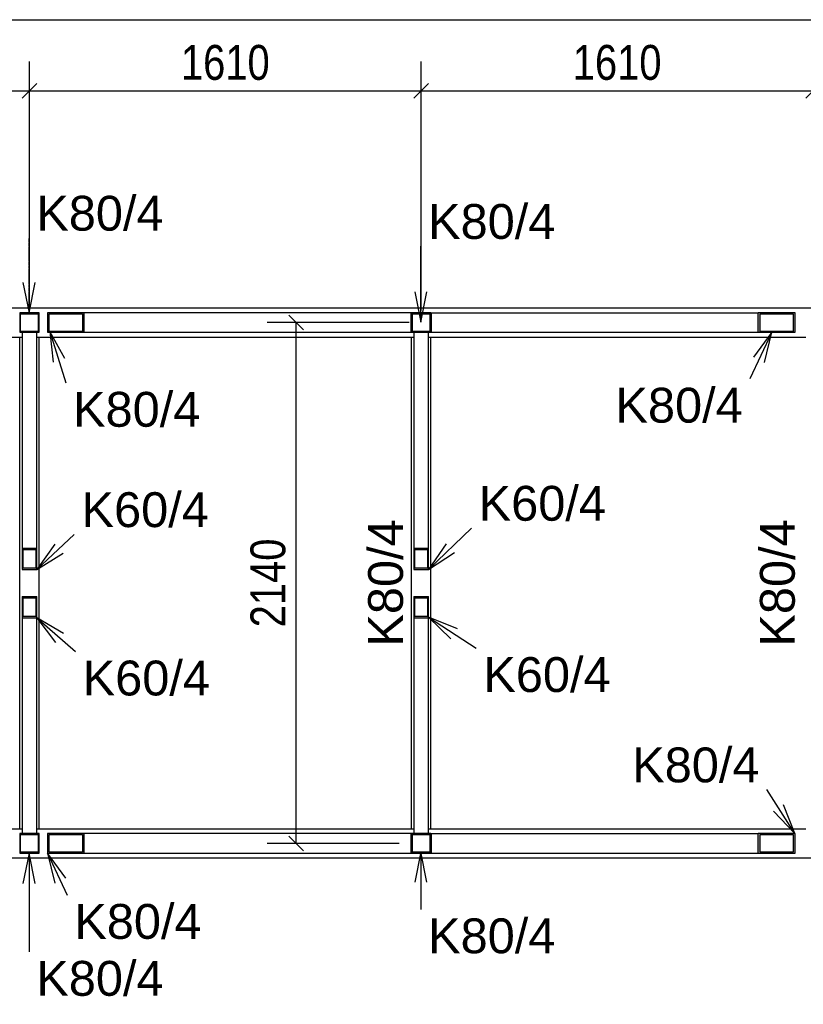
# Model space of a CAD drawing. Header units: millimetres. Extents: x 30 to 208467, y 44 to 15445.
# Tile 17 of 61: x 75588 to 78808, y 2331 to 6377. Entities that reach past the tile are written whole.
import ezdxf

# ---------------------------------------------------------------- set-up
doc = ezdxf.new("R2010")
doc.units = ezdxf.units.MM
doc.linetypes.add('DXK_LINE_DOT4', pattern=[0.9408, 0.4704, -0.4704])
doc.styles.add('Arial', font='ARIAL.TTF', dxfattribs={"height": 0.2})
doc.styles.add('Arial Narrow', font='ARIALN.TTF', dxfattribs={"height": 0.2})

# ---------------------------------------------------------------- blocks, each defined once
blk = doc.blocks.new('Part-33482 - 33475')
at = {"color": 7}
for p, q in [((75587.9, 3052.6), (75587.9, 5072.6)), ((75667.9, 3052.6), (75667.9, 5072.6))]:
    blk.add_line(p, q, dxfattribs=at)
blk = doc.blocks.new('Part-33483 - 33475')
at = {"color": 7}
for p, q in [((77197.9, 3052.6), (77197.9, 5072.6)), ((77277.9, 3052.6), (77277.9, 5072.6))]:
    blk.add_line(p, q, dxfattribs=at)
blk = doc.blocks.new('Part-33536 - 33475')
h = blk.add_hatch(color=6)
h.paths.add_polyline_path([(77277.9, 5172.6), (77197.9, 5172.6), (77197.9, 5092.6), (77277.9, 5092.6)])
h.paths.add_polyline_path([(77201.9, 5096.6), (77201.9, 5168.6), (77273.9, 5168.6), (77273.9, 5096.6)])
at = {"color": 7}
for p, q in [((77277.9, 5172.6), (77197.9, 5172.6)), ((77197.9, 5172.6), (77197.9, 5092.6)), ((77201.9, 5096.6), (77201.9, 5168.6)), ((77201.9, 5168.6), (77273.9, 5168.6)), ((77273.9, 5168.6), (77273.9, 5096.6)), ((77277.9, 5092.6), (77277.9, 5172.6)), ((77197.9, 5092.6), (77277.9, 5092.6)), ((77273.9, 5096.6), (77201.9, 5096.6))]:
    blk.add_line(p, q, dxfattribs=at)
blk = doc.blocks.new('Part-33610 - 33475')
h = blk.add_hatch(color=6)
h.paths.add_polyline_path([(75657.9, 4206.1), (75597.9, 4206.1), (75597.9, 4118.2), (75657.9, 4118.2)])
h.paths.add_polyline_path([(75601.9, 4124.1), (75601.9, 4200.2), (75653.9, 4200.2), (75653.9, 4124.1)])
at = {"color": 7}
for p, q in [((75657.9, 5091.6), (75597.9, 5091.6)), ((75597.9, 5091.6), (75597.9, 4206.1)), ((75657.9, 4206.1), (75657.9, 5091.6)), ((75597.9, 4206.1), (75657.9, 4206.1)), ((75597.9, 4206.1), (75597.9, 4118.2)), ((75601.9, 4124.1), (75601.9, 4200.2)), ((75601.9, 4200.2), (75653.9, 4200.2)), ((75653.9, 4200.2), (75653.9, 4124.1)), ((75657.9, 4118.2), (75657.9, 4206.1)), ((75597.9, 4118.2), (75657.9, 4118.2)), ((75653.9, 4124.1), (75601.9, 4124.1))]:
    blk.add_line(p, q, dxfattribs=at)
blk = doc.blocks.new('Part-33490 - 33475')
h = blk.add_hatch(color=6)
h.paths.add_polyline_path([(75667.9, 3032.6), (75587.9, 3032.6), (75587.9, 2952.6), (75667.9, 2952.6)])
h.paths.add_polyline_path([(75591.9, 2956.6), (75591.9, 3028.6), (75663.9, 3028.6), (75663.9, 2956.6)])
at = {"color": 7}
for p, q in [((75667.9, 3032.6), (75587.9, 3032.6)), ((75587.9, 3032.6), (75587.9, 2952.6)), ((75591.9, 2956.6), (75591.9, 3028.6)), ((75591.9, 3028.6), (75663.9, 3028.6)), ((75663.9, 3028.6), (75663.9, 2956.6)), ((75667.9, 2952.6), (75667.9, 3032.6)), ((75663.9, 2956.6), (75591.9, 2956.6)), ((75587.9, 2952.6), (75667.9, 2952.6))]:
    blk.add_line(p, q, dxfattribs=at)
blk = doc.blocks.new('Part-33491 - 33475')
h = blk.add_hatch(color=6)
h.paths.add_polyline_path([(77277.9, 3032.6), (77197.9, 3032.6), (77197.9, 2952.6), (77277.9, 2952.6)])
h.paths.add_polyline_path([(77201.9, 2956.6), (77201.9, 3028.6), (77273.9, 3028.6), (77273.9, 2956.6)])
at = {"color": 7}
for p, q in [((77277.9, 3032.6), (77197.9, 3032.6)), ((77197.9, 3032.6), (77197.9, 2952.6)), ((77201.9, 2956.6), (77201.9, 3028.6)), ((77201.9, 3028.6), (77273.9, 3028.6)), ((77273.9, 3028.6), (77273.9, 2956.6)), ((77277.9, 2952.6), (77277.9, 3032.6)), ((77273.9, 2956.6), (77201.9, 2956.6)), ((77197.9, 2952.6), (77277.9, 2952.6))]:
    blk.add_line(p, q, dxfattribs=at)
blk = doc.blocks.new('Part-33620 - 33475')
h = blk.add_hatch(color=6)
h.paths.add_polyline_path([(77267.9, 4206.1), (77207.9, 4206.1), (77207.9, 4118.2), (77267.9, 4118.2)])
h.paths.add_polyline_path([(77211.9, 4124.1), (77211.9, 4200.2), (77263.9, 4200.2), (77263.9, 4124.1)])
at = {"color": 7}
for p, q in [((77267.9, 5091.6), (77207.9, 5091.6)), ((77207.9, 5091.6), (77207.9, 4206.1)), ((77267.9, 4206.1), (77267.9, 5091.6)), ((77207.9, 4206.1), (77267.9, 4206.1)), ((77207.9, 4206.1), (77207.9, 4118.2)), ((77211.9, 4124.1), (77211.9, 4200.2)), ((77211.9, 4200.2), (77263.9, 4200.2)), ((77263.9, 4200.2), (77263.9, 4124.1)), ((77267.9, 4118.2), (77267.9, 4206.1)), ((77207.9, 4118.2), (77267.9, 4118.2)), ((77263.9, 4124.1), (77211.9, 4124.1))]:
    blk.add_line(p, q, dxfattribs=at)
blk = doc.blocks.new('Part-33619 - 33475')
h = blk.add_hatch(color=6)
h.paths.add_polyline_path([(77267.9, 4007.1), (77207.9, 4007.1), (77207.9, 3919.2), (77267.9, 3919.2)])
h.paths.add_polyline_path([(77211.9, 3925), (77211.9, 4001.2), (77263.9, 4001.2), (77263.9, 3925)])
at = {"color": 7}
for p, q in [((77207.9, 4007.1), (77267.9, 4007.1)), ((77207.9, 4007.1), (77207.9, 3919.2)), ((77267.9, 3919.2), (77267.9, 4007.1)), ((77211.9, 3925), (77211.9, 4001.2)), ((77211.9, 4001.2), (77263.9, 4001.2)), ((77263.9, 4001.2), (77263.9, 3925)), ((77263.9, 3925), (77211.9, 3925)), ((77207.9, 3919.2), (77207.9, 3033.6)), ((77207.9, 3919.2), (77267.9, 3919.2)), ((77267.9, 3033.6), (77267.9, 3919.2)), ((77207.9, 3033.6), (77267.9, 3033.6))]:
    blk.add_line(p, q, dxfattribs=at)
blk = doc.blocks.new('Part-33494 - 33475')
at = {"color": 7}
for p, q in [((74047.9, 3052.6), (75597.9, 3052.6)), ((75657.9, 3052.6), (77207.9, 3052.6)), ((77267.9, 3052.6), (78817.9, 3052.6)), ((72377.9, 2932.6), (80432.7, 2932.6))]:
    blk.add_line(p, q, dxfattribs=at)
blk = doc.blocks.new('Part-33507 - 33475')
at = {"color": 7}
for p, q in [((69312.3, 5192.6), (80440.3, 5192.6)), ((74047.9, 5072.6), (75597.9, 5072.6)), ((75657.9, 5072.6), (77207.9, 5072.6)), ((77267.9, 5072.6), (78817.9, 5072.6))]:
    blk.add_line(p, q, dxfattribs=at)
blk = doc.blocks.new('Part-33535 - 33475')
h = blk.add_hatch(color=6)
h.paths.add_polyline_path([(75667.9, 5172.6), (75587.9, 5172.6), (75587.9, 5092.6), (75667.9, 5092.6)])
h.paths.add_polyline_path([(75591.9, 5096.6), (75591.9, 5168.6), (75663.9, 5168.6), (75663.9, 5096.6)])
at = {"color": 7}
for p, q in [((75667.9, 5172.6), (75587.9, 5172.6)), ((75587.9, 5172.6), (75587.9, 5092.6)), ((75591.9, 5096.6), (75591.9, 5168.6)), ((75591.9, 5168.6), (75663.9, 5168.6)), ((75663.9, 5168.6), (75663.9, 5096.6)), ((75667.9, 5092.6), (75667.9, 5172.6)), ((75587.9, 5092.6), (75667.9, 5092.6)), ((75663.9, 5096.6), (75591.9, 5096.6))]:
    blk.add_line(p, q, dxfattribs=at)
blk = doc.blocks.new('Part-33609 - 33475')
h = blk.add_hatch(color=6)
h.paths.add_polyline_path([(75657.9, 4007.1), (75597.9, 4007.1), (75597.9, 3919.2), (75657.9, 3919.2)])
h.paths.add_polyline_path([(75601.9, 3925), (75601.9, 4001.2), (75653.9, 4001.2), (75653.9, 3925)])
at = {"color": 7}
for p, q in [((75597.9, 4007.1), (75657.9, 4007.1)), ((75597.9, 4007.1), (75597.9, 3919.2)), ((75657.9, 3919.2), (75657.9, 4007.1)), ((75601.9, 3925), (75601.9, 4001.2)), ((75601.9, 4001.2), (75653.9, 4001.2)), ((75653.9, 4001.2), (75653.9, 3925)), ((75653.9, 3925), (75601.9, 3925)), ((75597.9, 3919.2), (75597.9, 3033.6)), ((75597.9, 3919.2), (75657.9, 3919.2)), ((75657.9, 3033.6), (75657.9, 3919.2)), ((75597.9, 3033.6), (75657.9, 3033.6))]:
    blk.add_line(p, q, dxfattribs=at)
blk = doc.blocks.new('Part-33723 - 33475')
h = blk.add_hatch(color=6)
h.paths.add_polyline_path([(75853.5, 5172.6), (75701.8, 5172.6), (75701.8, 5092.6), (75853.5, 5092.6)])
h.paths.add_polyline_path([(75709.4, 5096.6), (75709.4, 5168.6), (75845.9, 5168.6), (75845.9, 5096.6)])
at = {"color": 7}
for p, q in [((75853.5, 5172.6), (75701.8, 5172.6)), ((75701.8, 5172.6), (75701.8, 5092.6)), ((75709.4, 5096.6), (75709.4, 5168.6)), ((75709.4, 5168.6), (75845.9, 5168.6)), ((75845.9, 5168.6), (75845.9, 5096.6)), ((77196.9, 5172.6), (75853.5, 5172.6)), ((75853.5, 5092.6), (75853.5, 5172.6)), ((77196.9, 5092.6), (77196.9, 5172.6)), ((75701.8, 5092.6), (75853.5, 5092.6)), ((75845.9, 5096.6), (75709.4, 5096.6)), ((75853.5, 5092.6), (77196.9, 5092.6))]:
    blk.add_line(p, q, dxfattribs=at)
blk = doc.blocks.new('Part-33730 - 33475')
h = blk.add_hatch(color=6)
h.paths.add_polyline_path([(78774, 5172.6), (78622.4, 5172.6), (78622.4, 5092.6), (78774, 5092.6)])
h.paths.add_polyline_path([(78630, 5096.6), (78630, 5168.6), (78766.4, 5168.6), (78766.4, 5096.6)])
at = {"color": 7}
for p, q in [((77278.9, 5172.6), (77278.9, 5092.6)), ((77278.9, 5172.6), (78622.4, 5172.6)), ((78622.4, 5092.6), (78622.4, 5172.6)), ((78774, 5172.6), (78622.4, 5172.6)), ((78630, 5096.6), (78630, 5168.6)), ((78630, 5168.6), (78766.4, 5168.6)), ((78766.4, 5168.6), (78766.4, 5096.6)), ((78774, 5092.6), (78774, 5172.6)), ((77278.9, 5092.6), (78622.4, 5092.6)), ((78622.4, 5092.6), (78774, 5092.6)), ((78766.4, 5096.6), (78630, 5096.6))]:
    blk.add_line(p, q, dxfattribs=at)
blk = doc.blocks.new('Part-33740 - 33475')
h = blk.add_hatch(color=6)
h.paths.add_polyline_path([(75853.5, 3032.6), (75701.8, 3032.6), (75701.8, 2952.6), (75853.5, 2952.6)])
h.paths.add_polyline_path([(75709.4, 2956.6), (75709.4, 3028.6), (75845.9, 3028.6), (75845.9, 2956.6)])
at = {"color": 7}
for p, q in [((75853.5, 3032.6), (75701.8, 3032.6)), ((75701.8, 3032.6), (75701.8, 2952.6)), ((75709.4, 2956.6), (75709.4, 3028.6)), ((75709.4, 3028.6), (75845.9, 3028.6)), ((75845.9, 3028.6), (75845.9, 2956.6)), ((77196.9, 3032.6), (75853.5, 3032.6)), ((75853.5, 2952.6), (75853.5, 3032.6)), ((77196.9, 2952.6), (77196.9, 3032.6)), ((75845.9, 2956.6), (75709.4, 2956.6)), ((75701.8, 2952.6), (75853.5, 2952.6)), ((75853.5, 2952.6), (77196.9, 2952.6))]:
    blk.add_line(p, q, dxfattribs=at)
blk = doc.blocks.new('Part-33741 - 33475')
h = blk.add_hatch(color=6)
h.paths.add_polyline_path([(78774, 3032.6), (78622.4, 3032.6), (78622.4, 2952.6), (78774, 2952.6)])
h.paths.add_polyline_path([(78630, 2956.6), (78630, 3028.6), (78766.4, 3028.6), (78766.4, 2956.6)])
at = {"color": 7}
for p, q in [((77278.9, 3032.6), (77278.9, 2952.6)), ((77278.9, 3032.6), (78622.4, 3032.6)), ((78622.4, 2952.6), (78622.4, 3032.6)), ((78774, 3032.6), (78622.4, 3032.6)), ((78630, 2956.6), (78630, 3028.6)), ((78630, 3028.6), (78766.4, 3028.6)), ((78766.4, 3028.6), (78766.4, 2956.6)), ((78774, 2952.6), (78774, 3032.6)), ((78766.4, 2956.6), (78630, 2956.6)), ((77278.9, 2952.6), (78622.4, 2952.6)), ((78622.4, 2952.6), (78774, 2952.6))]:
    blk.add_line(p, q, dxfattribs=at)
blk = doc.blocks.new('StraightDimension-38040 - 33475')
at = {"color": 174}
blk.add_line((63350, 6377.2), (81983.5, 6377.2), dxfattribs=at)
blk = doc.blocks.new('StraightDimension-37907 - 33475')
at = {"color": 174}
for p, q in [((76754.4, 5102.6), (76694.4, 5162.6)), ((77187.9, 5132.6), (76604.4, 5132.6)), ((76724.4, 2992.6), (76724.4, 5132.6)), ((76694.4, 3022.6), (76754.4, 2962.6)), ((77146.9, 2992.6), (76604.4, 2992.6))]:
    blk.add_line(p, q, dxfattribs=at)
at = {"color": 30, "style": 'Arial Narrow'}
blk.add_text('2140', height=143.16, rotation=90.0002, dxfattribs=at).set_placement((76679.4, 3880.3))
blk = doc.blocks.new('StraightDimension-58884 - 33475')
at = {"color": 174}
for p, q in [((75627.9, 5182.6), (75627.9, 6205.1)), ((77237.9, 5182.6), (77237.9, 6205.1)), ((75657.9, 6115.1), (75597.9, 6055.1)), ((77207.9, 6055.1), (77267.9, 6115.1)), ((75627.9, 6085.1), (77237.9, 6085.1))]:
    blk.add_line(p, q, dxfattribs=at)
at = {"color": 30, "style": 'Arial Narrow'}
blk.add_text('1610', height=143.16, dxfattribs=at).set_placement((76250.5, 6130.1))
blk = doc.blocks.new('StraightDimension-58885 - 33475')
at = {"color": 174}
for p, q in [((74017.9, 5182.6), (74017.9, 6205.1)), ((75627.9, 5182.6), (75627.9, 6205.1)), ((74047.9, 6115.1), (73987.9, 6055.1)), ((75597.9, 6055.1), (75657.9, 6115.1)), ((74017.9, 6085.1), (75627.9, 6085.1))]:
    blk.add_line(p, q, dxfattribs=at)
at = {"color": 30, "style": 'Arial Narrow'}
blk.add_text('1610', height=143.16, dxfattribs=at).set_placement((74640.5, 6130.1))
blk = doc.blocks.new('StraightDimension-58883 - 33475')
at = {"color": 174}
for p, q in [((77237.9, 5182.6), (77237.9, 6205.1)), ((78847.9, 5182.6), (78847.9, 6205.1)), ((77267.9, 6115.1), (77207.9, 6055.1)), ((78817.9, 6055.1), (78877.9, 6115.1)), ((77237.9, 6085.1), (78847.9, 6085.1))]:
    blk.add_line(p, q, dxfattribs=at)
at = {"color": 30, "style": 'Arial Narrow'}
blk.add_text('1610', height=143.16, dxfattribs=at).set_placement((77860.5, 6130.1))
blk = doc.blocks.new('Mark-33920 - 33475')
at = {"color": 136}
for p, q in [((77236.2, 5134.4), (77236.2, 5446.4)), ((77211.2, 5259.4), (77236.2, 5134.4)), ((77236.2, 5134.4), (77261.2, 5259.4))]:
    blk.add_line(p, q, dxfattribs=at)
at = {"color": 30, "style": 'Arial'}
blk.add_text('K80/4', height=143.26, dxfattribs=at).set_placement((77266.2, 5476.4))
blk = doc.blocks.new('Mark-33891 - 33475')
at = {"color": 30, "style": 'Arial'}
blk.add_text('K80/4', height=143.26, rotation=90.0002, dxfattribs=at).set_placement((77162.9, 3801.2))
blk = doc.blocks.new('Mark-33892 - 33475')
at = {"color": 30, "style": 'Arial'}
blk.add_text('K80/4', height=143.26, rotation=90.0002, dxfattribs=at).set_placement((78772.9, 3801.2))
blk = doc.blocks.new('Mark-33898 - 33475')
at = {"color": 136}
for p, q in [((75626.2, 2952.6), (75601.2, 2827.6)), ((75626.2, 2952.6), (75626.2, 2546.3)), ((75651.2, 2827.6), (75626.2, 2952.6))]:
    blk.add_line(p, q, dxfattribs=at)
at = {"color": 30, "style": 'Arial'}
blk.add_text('K80/4', height=143.26, dxfattribs=at).set_placement((75656.2, 2366.3))
blk = doc.blocks.new('Mark-33899 - 33475')
at = {"color": 136}
for p, q in [((77236.2, 2958.4), (77211.2, 2833.4)), ((77236.2, 2958.4), (77236.2, 2721.1)), ((77261.2, 2833.4), (77236.2, 2958.4))]:
    blk.add_line(p, q, dxfattribs=at)
at = {"color": 30, "style": 'Arial'}
blk.add_text('K80/4', height=143.26, dxfattribs=at).set_placement((77266.2, 2541.1))
blk = doc.blocks.new('Mark-33938 - 33475')
at = {"color": 136}
for p, q in [((75657.9, 3918.9), (75816.8, 3780.4)), ((75657.9, 3918.9), (75735.7, 3817.9)), ((75768.6, 3855.6), (75657.9, 3918.9))]:
    blk.add_line(p, q, dxfattribs=at)
at = {"color": 30, "style": 'Arial'}
blk.add_text('K60/4', height=143.26, dxfattribs=at).set_placement((75846.8, 3600.4))
blk = doc.blocks.new('Mark-33939 - 33475')
at = {"color": 136}
for p, q in [((75657.9, 4118.5), (75812.2, 4262.2)), ((75732.4, 4222), (75657.9, 4118.5)), ((75657.9, 4118.5), (75766.4, 4185.4))]:
    blk.add_line(p, q, dxfattribs=at)
at = {"color": 30, "style": 'Arial'}
blk.add_text('K60/4', height=143.26, dxfattribs=at).set_placement((75842.2, 4292.2))
blk = doc.blocks.new('Mark-33940 - 33475')
at = {"color": 136}
for p, q in [((77267.9, 3921.8), (77463.2, 3794.6)), ((77267.9, 3921.8), (77359, 3832.6)), ((77386.3, 3874.5), (77267.9, 3921.8))]:
    blk.add_line(p, q, dxfattribs=at)
at = {"color": 30, "style": 'Arial'}
blk.add_text('K60/4', height=143.26, dxfattribs=at).set_placement((77493.2, 3614.6))
blk = doc.blocks.new('Mark-33941 - 33475')
at = {"color": 136}
for p, q in [((77267.9, 4118.5), (77444, 4288.4)), ((77340.5, 4223.3), (77267.9, 4118.5)), ((77267.9, 4118.5), (77375.2, 4187.3))]:
    blk.add_line(p, q, dxfattribs=at)
at = {"color": 30, "style": 'Arial'}
blk.add_text('K60/4', height=143.26, dxfattribs=at).set_placement((77474, 4318.4))
blk = doc.blocks.new('Mark-33968 - 33475')
at = {"color": 136}
for p, q in [((75712.2, 5096.6), (75777.3, 4884.6)), ((75712.2, 5096.6), (75725, 4969.8)), ((75772.8, 4984.5), (75712.2, 5096.6))]:
    blk.add_line(p, q, dxfattribs=at)
at = {"color": 30, "style": 'Arial'}
blk.add_text('K80/4', height=143.26, dxfattribs=at).set_placement((75807.3, 4704.6))
blk = doc.blocks.new('Mark-33969 - 33475')
at = {"color": 136}
for p, q in [((78679.2, 5092.6), (78588.8, 4901.5)), ((78679.2, 5092.6), (78603.2, 4990.3)), ((78648.4, 4968.9), (78679.2, 5092.6))]:
    blk.add_line(p, q, dxfattribs=at)
at = {"color": 30, "style": 'Arial'}
blk.add_text('K80/4', height=143.26, dxfattribs=at).set_placement((78036, 4721.5))
blk = doc.blocks.new('Mark-33975 - 33475')
at = {"color": 136}
for p, q in [((75702.3, 2952.6), (75782.4, 2780.3)), ((75702.3, 2952.6), (75732.3, 2828.7)), ((75777.7, 2849.8), (75702.3, 2952.6))]:
    blk.add_line(p, q, dxfattribs=at)
at = {"color": 30, "style": 'Arial'}
blk.add_text('K80/4', height=143.26, dxfattribs=at).set_placement((75812.4, 2600.3))
blk = doc.blocks.new('Mark-33976 - 33475')
at = {"color": 136}
for p, q in [((78773.5, 3032.6), (78657.7, 3213.4)), ((78685, 3124.4), (78773.5, 3032.6)), ((78773.5, 3032.6), (78727.1, 3151.4))]:
    blk.add_line(p, q, dxfattribs=at)
at = {"color": 30, "style": 'Arial'}
blk.add_text('K80/4', height=143.26, dxfattribs=at).set_placement((78104.9, 3243.4))
blk = doc.blocks.new('Mark-37826 - 33475')
at = {"color": 136, "linetype": 'DXK_LINE_DOT4'}
blk.add_line((75626.2, 5172.6), (75626.2, 5480.3), dxfattribs=at)
at = {"color": 136}
for p, q in [((75601.2, 5297.6), (75626.2, 5172.6)), ((75626.2, 5172.6), (75651.2, 5297.6))]:
    blk.add_line(p, q, dxfattribs=at)
at = {"color": 30, "style": 'Arial'}
blk.add_text('K80/4', height=143.26, dxfattribs=at).set_placement((75656.2, 5510.3))

msp = doc.modelspace()

# ---------------------------------------------------------------- block references
for name in ['StraightDimension-38040 - 33475', 'StraightDimension-58885 - 33475', 'StraightDimension-58884 - 33475', 'StraightDimension-58883 - 33475', 'Mark-37826 - 33475', 'Mark-33920 - 33475', 'Part-33507 - 33475', 'Part-33535 - 33475', 'Part-33723 - 33475', 'StraightDimension-37907 - 33475', 'Part-33536 - 33475', 'Part-33730 - 33475', 'Part-33482 - 33475', 'Part-33610 - 33475', 'Mark-33968 - 33475', 'Part-33483 - 33475', 'Part-33620 - 33475', 'Mark-33969 - 33475', 'Mark-33941 - 33475', 'Mark-33939 - 33475', 'Mark-33891 - 33475', 'Mark-33892 - 33475', 'Part-33609 - 33475', 'Part-33619 - 33475', 'Mark-33938 - 33475', 'Mark-33940 - 33475', 'Mark-33976 - 33475', 'Part-33494 - 33475', 'Part-33490 - 33475', 'Part-33740 - 33475', 'Part-33491 - 33475', 'Part-33741 - 33475', 'Mark-33899 - 33475', 'Mark-33898 - 33475', 'Mark-33975 - 33475']:
    msp.add_blockref(name, (0, 0))

doc.saveas('drawing.dxf')
